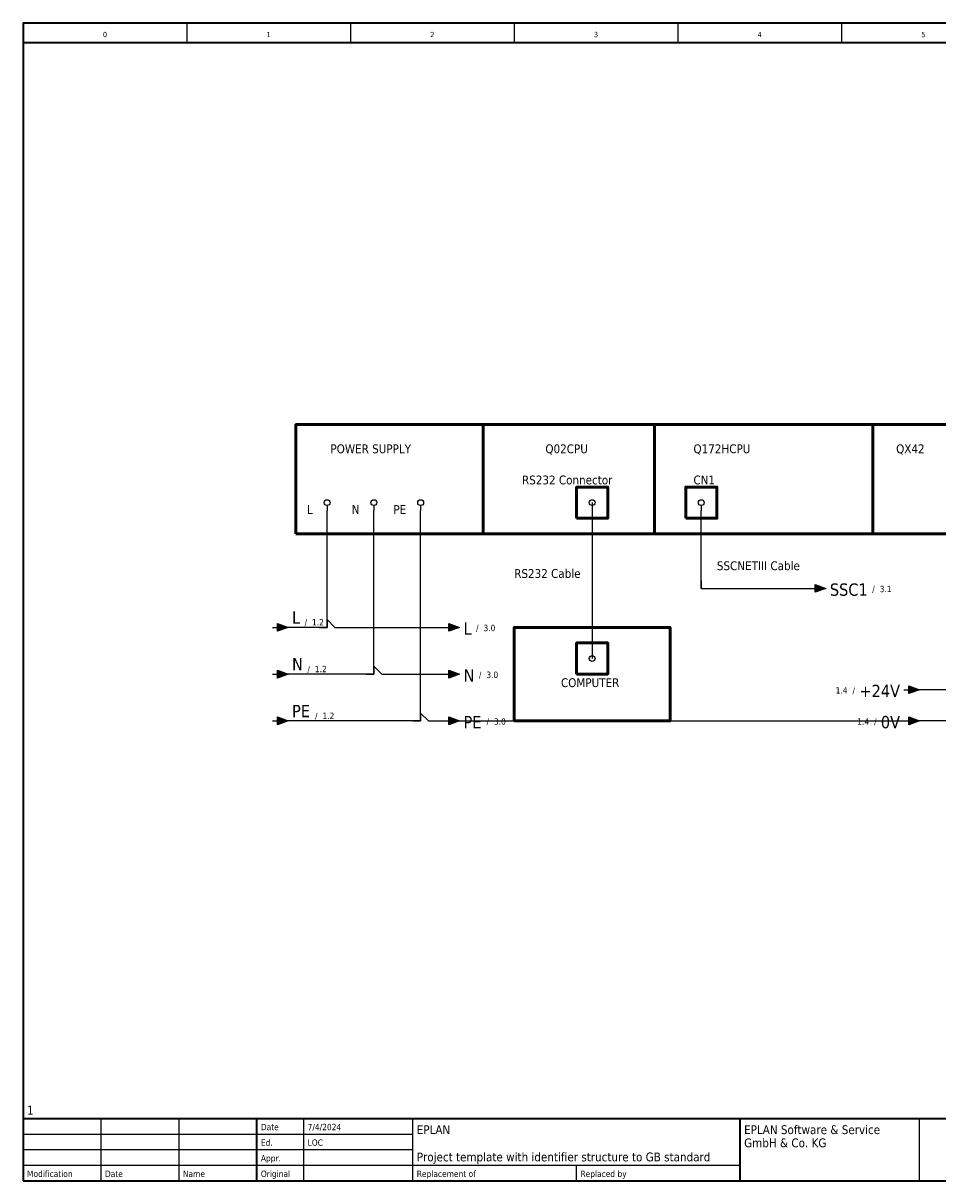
# Model space of a CAD drawing. Header units: millimetres. Extents: x 0 to 420, y 0 to 297.
# Tile 1 of 2: x 0 to 235, y 0 to 297. Entities that reach past the tile are written whole.
import ezdxf
from ezdxf.enums import TextEntityAlignment as Align

# ---------------------------------------------------------------- set-up
doc = ezdxf.new("R2010")
doc.units = ezdxf.units.MM
for name, color, linetype, lineweight in [('EPLAN100', 7, 'Continuous', 50), ('EPLAN108', 5, 'Continuous', 35), ('EPLAN201', 7, 'Continuous', 35), ('EPLAN300', 5, 'Continuous', 25), ('EPLAN311', 1, 'Continuous', 25), ('EPLAN403', 5, 'Continuous', 35), ('EPLAN408', 5, 'Continuous', 35), ('EPLAN422', 7, 'Continuous', 35), ('EPLAN434', 7, 'Continuous', 35), ('EPLAN442', 73, 'Continuous', 35), ('EPLAN451', 7, 'Continuous', 35), ('EPLAN452', 7, 'Continuous', 35), ('EPLAN453', 7, 'Continuous', 35), ('EPLAN500', 7, 'Continuous', 35), ('EPLAN501', 7, 'Continuous', 35), ('EPLAN502', 7, 'Continuous', 35), ('EPLAN503', 7, 'Continuous', 35), ('EPLAN504', 7, 'Continuous', 35), ('EPLAN512', 3, 'Continuous', 35)]:
    doc.layers.add(name, color=color, linetype=linetype, lineweight=lineweight)
doc.styles.add('Tahoma', font='txt')

# ---------------------------------------------------------------- blocks, each defined once
blk = doc.blocks.new('EPLFRAME')
at = {"layer": 'EPLAN201', "linetype": 'Continuous', "lineweight": 25, "ltscale": 4}
for p, q in [((42, 297), (42, 292)), ((84, 297), (84, 292)), ((126, 297), (126, 292)), ((168, 297), (168, 292)), ((210, 297), (210, 292)), ((20, 0), (20, 16)), ((40, 0), (40, 16)), ((72, 0), (72, 16)), ((100, 0), (100, 16)), ((230, 0), (230, 16)), ((0, 12), (100, 12)), ((0, 8), (100, 8)), ((0, 4), (184, 4)), ((142, 0), (142, 4))]:
    blk.add_line(p, q, dxfattribs=at)
at = {"layer": 'EPLAN201', "linetype": 'Continuous', "lineweight": 35, "ltscale": 4}
for p, q in [((0, 292), (420, 292)), ((0, 16), (420, 16)), ((60, 0), (60, 16)), ((184, 0), (184, 16))]:
    blk.add_line(p, q, dxfattribs=at)
blk.add_lwpolyline([(0, 0), (420, 0), (420, 297), (0, 297)], close=True, dxfattribs=at)
at = {"layer": 'EPLAN201', "style": 'Tahoma'}
for s, height, p in [('Date', 1.625, (61, 13)), ('Ed.', 1.625, (61, 9)), ('Appr.', 1.625, (61, 5)), ('Modification', 1.6254, (1, 1)), ('Date', 1.625, (21, 1)), ('Name', 1.625, (41, 1)), ('Original', 1.625, (61, 1)), ('Replacement of', 1.6254, (101, 1)), ('Replaced by', 1.6254, (143, 1))]:
    blk.add_text(s, height=height, dxfattribs=at).set_placement(p)
at = {"layer": 'EPLAN451', "style": 'Tahoma'}
for tag, p, height in [('14_10014', (101, 12), 2.26), ('14_10015', (185, 12), 2.26), ('14_10011', (101, 5), 2.26), ('14_10013', (332, 5), 1.63), ('14_10151', (73, 1), 1.63), ('14_10300', (415, 1), 1.63)]:
    blk.add_attdef(tag, p, '', height=height, dxfattribs=at)
blk.add_attdef('4_25020', text='', height=1.63, dxfattribs=at).set_placement((413, 1), align=Align.RIGHT)
at = {"layer": 'EPLAN452', "style": 'Tahoma'}
for tag, p, height in [('4_11041', (1, 17), 2.26), ('4_11071[1]', (1, 13), 1.63), ('4_11074[1]', (21, 13), 1.63), ('4_11070[1]', (41, 13), 1.63), ('4_11024', (73, 13), 1.63), ('4_11011', (231, 12), 2.26), ('4_11030', (301, 12), 2.26), ('4_1120', (374, 13), 1.63), ('4_11071[2]', (1, 9), 1.63), ('4_11074[2]', (21, 9), 1.63), ('4_11070[2]', (41, 9), 1.63), ('4_11022', (73, 9), 1.63), ('4_1220', (374, 9), 1.63), ('4_11071[3]', (1, 5), 1.63), ('4_11074[3]', (21, 5), 1.63), ('4_11070[3]', (41, 5), 1.63), ('4_11080', (73, 5), 1.63), ('4_11059', (301, 5), 1.63)]:
    blk.add_attdef(tag, p, '', height=height, dxfattribs=at)
for tag, height, p in [('4_11040', 2.26, (419, 17)), ('4_11000', 1.63, (419, 5)), ('4_11085', 1.63, (141, 1)), ('4_11086', 1.63, (183, 1))]:
    blk.add_attdef(tag, text='', height=height, dxfattribs=at).set_placement(p, align=Align.RIGHT)
at = {"layer": 'EPLAN453', "style": 'Tahoma'}
for tag, p in [('53_19005_1', (21, 293)), ('53_19005', (63, 293)), ('53_19005_8', (105, 293)), ('53_19005_6', (147, 293)), ('53_19005_7', (189, 293)), ('53_19005_9', (231, 293)), ('53_19005_3', (273, 293)), ('53_19005_2', (315, 293)), ('53_19005_4', (357, 293)), ('53_19005_5', (399, 293))]:
    blk.add_attdef(tag, text='', height=1.35, dxfattribs=at).set_placement(p, align=Align.BOTTOM_CENTER)
blk = doc.blocks.new('EPLSYM_LibraryGB_symbol_Symbol1410_Variant0_Placement1')
at = {"layer": 'EPLAN300', "ltscale": 4}
blk.add_line((0, -0.75), (0, -2), dxfattribs=at)
at = {"layer": 'EPLAN300', "linetype": 'Continuous', "ltscale": 4}
blk.add_circle((0, 0), 0.75, dxfattribs=at)
at = {"layer": 'EPLAN408', "style": 'Tahoma'}
blk.add_attdef('17_20010', text='', height=2.2575, dxfattribs=at).set_placement((-3.7, -0.6515), align=Align.TOP_RIGHT)
at = {"layer": 'EPLAN422', "style": 'Tahoma'}
blk.add_attdef('17_20030', text='', height=3.1605, dxfattribs=at).set_placement((1.4, -1.0321), align=Align.TOP_LEFT)
at = {"layer": 'EPLAN434', "style": 'Tahoma'}
blk.add_attdef('17_20225', text='', height=1.6254, dxfattribs=at).set_placement((27.85, -0.72508), align=Align.TOP_LEFT)
at = {"layer": 'EPLAN500', "style": 'Tahoma'}
blk.add_attdef('17_20027', text='', height=1.6254, dxfattribs=at).set_placement((-3.7, -4.27508), align=Align.TOP_RIGHT)
at = {"layer": 'EPLAN501', "style": 'Tahoma'}
blk.add_attdef('17_20011', text='', height=1.6254, dxfattribs=at).set_placement((-3.7, -9.67508), align=Align.TOP_RIGHT)
at = {"layer": 'EPLAN502', "style": 'Tahoma'}
blk.add_attdef('17_20025', text='', height=1.6254, dxfattribs=at).set_placement((-3.7, -12.37508), align=Align.TOP_RIGHT)
at = {"layer": 'EPLAN503', "style": 'Tahoma'}
blk.add_attdef('17_20024', text='', height=1.6254, dxfattribs=at).set_placement((-3.7, -15.07508), align=Align.TOP_RIGHT)
at = {"layer": 'EPLAN504', "style": 'Tahoma'}
blk.add_attdef('17_20901[1]', text='', height=1.6254, dxfattribs=at).set_placement((-3.7, -6.97508), align=Align.TOP_RIGHT)
at = {"layer": 'EPLAN512', "style": 'Tahoma'}
blk.add_attdef('17_20201[1]', text='', height=1.6254, dxfattribs=at).set_placement((-3.7, -17.77508), align=Align.TOP_RIGHT)
blk = doc.blocks.new('EPLSYM_LibraryGB_symbol_Symbol1352_Variant0_Placement1')
at = {"layer": 'EPLAN300', "linetype": 'Continuous', "ltscale": 4}
blk.add_line((0, 2), (0, 0.75), dxfattribs=at)
blk.add_circle((0, 0), 0.75, dxfattribs=at)
at = {"layer": 'EPLAN408', "style": 'Tahoma'}
blk.add_attdef('17_20010', text='', height=2.2575, dxfattribs=at).set_placement((-3.7, -0.22575), align=Align.MIDDLE_RIGHT)
at = {"layer": 'EPLAN422', "style": 'Tahoma'}
blk.add_attdef('17_20030', text='', height=1.6254, dxfattribs=at).set_placement((1.4, -0.16254), align=Align.MIDDLE_LEFT)
at = {"layer": 'EPLAN434', "style": 'Tahoma'}
blk.add_attdef('17_20225', text='', height=1.6254, dxfattribs=at).set_placement((27.85, -0.16254), align=Align.MIDDLE_LEFT)
at = {"layer": 'EPLAN500', "style": 'Tahoma'}
blk.add_attdef('17_20027', text='', height=1.6254, dxfattribs=at).set_placement((-3.7, -3.38754), align=Align.MIDDLE_RIGHT)
at = {"layer": 'EPLAN501', "style": 'Tahoma'}
blk.add_attdef('17_20011', text='', height=1.6254, dxfattribs=at).set_placement((-3.7, -8.78754), align=Align.MIDDLE_RIGHT)
at = {"layer": 'EPLAN502', "style": 'Tahoma'}
blk.add_attdef('17_20025', text='', height=1.6254, dxfattribs=at).set_placement((-3.7, -11.48754), align=Align.MIDDLE_RIGHT)
at = {"layer": 'EPLAN503', "style": 'Tahoma'}
blk.add_attdef('17_20024', text='', height=1.6254, dxfattribs=at).set_placement((-3.7, -14.18754), align=Align.MIDDLE_RIGHT)
at = {"layer": 'EPLAN504', "style": 'Tahoma'}
blk.add_attdef('17_20901[1]', text='', height=1.6254, dxfattribs=at).set_placement((-3.7, -6.08754), align=Align.MIDDLE_RIGHT)
at = {"layer": 'EPLAN512', "style": 'Tahoma'}
blk.add_attdef('17_20201[1]', text='', height=1.6254, dxfattribs=at).set_placement((-3.7, -16.88754), align=Align.MIDDLE_RIGHT)
blk = doc.blocks.new('EPLSYM_LibrarySPECIAL_Symbol8_Variant0_Placement1')
at = {"layer": 'EPLAN311', "linetype": 'Continuous', "ltscale": 4}
blk.add_hatch(color=256, dxfattribs=at).paths.add_polyline_path([(-0.75, 1), (2, 0), (-0.75, -1)], flags=0)
blk.add_line((-2, 0), (-0.75, 0), dxfattribs=at)
blk.add_lwpolyline([(-0.75, 1), (2, 0), (-0.75, -1)], close=True, dxfattribs=at)
at = {"layer": 'EPLAN403', "style": 'Tahoma'}
blk.add_attdef('70_20010', text='', height=3.16, dxfattribs=at).set_placement((3, 0), align=Align.BOTTOM_LEFT)
at = {"layer": 'EPLAN442', "style": 'Tahoma'}
for tag, p in [('70_24350', (23.82, 0)), ('70_24300', (81.5, 0))]:
    blk.add_attdef(tag, text='', height=1.63, dxfattribs=at).set_placement(p, align=Align.BOTTOM_LEFT)
blk = doc.blocks.new('EPLSYM_LibrarySPECIAL_Symbol8_Variant4_Placement1')
at = {"layer": 'EPLAN311', "linetype": 'Continuous', "ltscale": 4}
blk.add_hatch(color=256, dxfattribs=at).paths.add_polyline_path([(-0.75, 1), (2, 0), (-0.75, -1)], flags=0)
blk.add_line((-2, 0), (-0.75, 0), dxfattribs=at)
blk.add_lwpolyline([(-0.75, 1), (2, 0), (-0.75, -1)], close=True, dxfattribs=at)
at = {"layer": 'EPLAN403', "style": 'Tahoma'}
blk.add_attdef('70_20010', text='', height=3.1605, dxfattribs=at).set_placement((-3, -0.31605), align=Align.MIDDLE_RIGHT)
at = {"layer": 'EPLAN442', "style": 'Tahoma'}
for tag, p in [('70_24300', (-81.5, -0.16254)), ('70_24350', (-23.82, -0.16254))]:
    blk.add_attdef(tag, text='', height=1.6254, dxfattribs=at).set_placement(p, align=Align.MIDDLE_RIGHT)

msp = doc.modelspace()

# ---------------------------------------------------------------- linework, layer by layer
at = {"layer": 'EPLAN100', "ltscale": 4}
for points in [[(70, 166), (118, 166), (118, 194), (70, 194)], [(118, 166), (162, 166), (162, 194), (118, 194)], [(162, 166), (218, 166), (218, 194), (162, 194)], [(218, 166), (238, 166), (238, 194), (218, 194)], [(142, 170), (150, 170), (150, 178), (142, 178)], [(170, 170), (178, 170), (178, 178), (170, 178)], [(126, 118), (166, 118), (166, 142), (126, 142)], [(142, 130), (150, 130), (150, 138), (142, 138)]]:
    msp.add_lwpolyline(points, close=True, dxfattribs=at)
at = {"layer": 'EPLAN311', "ltscale": 4}
for p, q in [((146, 174), (146, 134)), ((78, 142), (78, 172)), ((90, 130), (90, 172)), ((102, 118), (102, 172)), ((146, 172), (146, 136)), ((174, 152), (174, 172)), ((174, 152), (204, 152)), ((78, 142), (66, 142)), ((80, 142), (110, 142)), ((90, 130), (66, 130)), ((92, 130), (110, 130)), ((240, 126), (228, 126)), ((102, 118), (66, 118)), ((104, 118), (110, 118)), ((110, 118), (228, 118)), ((252, 118), (228, 118))]:
    msp.add_line(p, q, dxfattribs=at)
at = {"layer": 'EPLAN311', "color": 1, "linetype": 'Continuous', "lineweight": 25, "ltscale": 4}
for p, q in [((174, 154), (174, 152)), ((174, 152), (176, 152)), ((78, 144), (78, 142)), ((78, 144), (80, 142)), ((76, 142), (78, 142)), ((90, 132), (90, 130)), ((90, 132), (92, 130)), ((88, 130), (90, 130)), ((102, 120), (102, 118)), ((102, 120), (104, 118)), ((100, 118), (102, 118))]:
    msp.add_line(p, q, dxfattribs=at)

# ---------------------------------------------------------------- block references
ref = msp.add_blockref('EPLFRAME', (0, 0))
ref.add_attrib('14_10011', 'Project template with identifier structure to GB standard', (101, 5), dxfattribs={"layer": 'EPLAN451', "height": 2.2575, "style": 'Tahoma'})
ref.add_attrib('4_11041', '1', (1, 17), dxfattribs={"layer": 'EPLAN452', "height": 2.2575, "style": 'Tahoma'})
ref.add_attrib('14_10014', 'EPLAN', (101, 12), dxfattribs={"layer": 'EPLAN451', "height": 2.2575, "style": 'Tahoma'})
ref.add_attrib('4_11022', 'LOC', (73, 9), dxfattribs={"layer": 'EPLAN452', "height": 1.6254, "style": 'Tahoma'})
ref.add_attrib('53_19005', '1', dxfattribs={"layer": 'EPLAN453', "height": 1.3545, "style": 'Tahoma'}).set_placement((63, 293), align=Align.BOTTOM_CENTER)
ref.add_attrib('53_19005_1', '0', dxfattribs={"layer": 'EPLAN453', "height": 1.3545, "style": 'Tahoma'}).set_placement((21, 293), align=Align.BOTTOM_CENTER)
ref.add_attrib('53_19005_6', '3', dxfattribs={"layer": 'EPLAN453', "height": 1.3545, "style": 'Tahoma'}).set_placement((147, 293), align=Align.BOTTOM_CENTER)
ref.add_attrib('53_19005_7', '4', dxfattribs={"layer": 'EPLAN453', "height": 1.3545, "style": 'Tahoma'}).set_placement((189, 293), align=Align.BOTTOM_CENTER)
ref.add_attrib('4_11024', '7/4/2024', (73, 13), dxfattribs={"layer": 'EPLAN452', "height": 1.6254, "style": 'Tahoma'})
ref.add_attrib('14_10015', 'EPLAN Software & Service', (185, 12), dxfattribs={"layer": 'EPLAN451', "height": 2.2575, "style": 'Tahoma'})
ref.add_attrib('53_19005_8', '2', dxfattribs={"layer": 'EPLAN453', "height": 1.3545, "style": 'Tahoma'}).set_placement((105, 293), align=Align.BOTTOM_CENTER)
ref.add_attrib('53_19005_9', '5', dxfattribs={"layer": 'EPLAN453', "height": 1.3545, "style": 'Tahoma'}).set_placement((231, 293), align=Align.BOTTOM_CENTER)
ref.add_attrib('14_10015/1', 'GmbH & Co. KG', (185, 8.61375), dxfattribs={"layer": 'EPLAN451', "height": 2.2575, "style": 'Tahoma'})
ref = msp.add_blockref('EPLSYM_LibraryGB_symbol_Symbol1410_Variant0_Placement1', (78, 174))
ref.add_attrib('17_20010', 'L', dxfattribs={"layer": 'EPLAN408', "height": 2.2575, "style": 'Tahoma'}).set_placement((74.3, 173.3485), align=Align.TOP_RIGHT)
ref = msp.add_blockref('EPLSYM_LibraryGB_symbol_Symbol1410_Variant0_Placement1', (90, 174))
ref.add_attrib('17_20010', 'N', dxfattribs={"layer": 'EPLAN408', "height": 2.2575, "style": 'Tahoma'}).set_placement((86.3, 173.3485), align=Align.TOP_RIGHT)
ref = msp.add_blockref('EPLSYM_LibraryGB_symbol_Symbol1410_Variant0_Placement1', (102, 174))
ref.add_attrib('17_20010', 'PE', dxfattribs={"layer": 'EPLAN408', "height": 2.2575, "style": 'Tahoma'}).set_placement((98.3, 173.3485), align=Align.TOP_RIGHT)
for name, p in [('EPLSYM_LibraryGB_symbol_Symbol1410_Variant0_Placement1', (146, 174)), ('EPLSYM_LibraryGB_symbol_Symbol1410_Variant0_Placement1', (174, 174)), ('EPLSYM_LibraryGB_symbol_Symbol1352_Variant0_Placement1', (146, 134))]:
    msp.add_blockref(name, p)
ref = msp.add_blockref('EPLSYM_LibrarySPECIAL_Symbol8_Variant0_Placement1', (204, 152))
ref.add_attrib('70_20010', 'SSC1', dxfattribs={"layer": 'EPLAN403', "height": 3.1605, "style": 'Tahoma'}).set_placement((207, 151.68395), align=Align.MIDDLE_LEFT)
ref.add_attrib('70_24350', '/', dxfattribs={"layer": 'EPLAN442', "height": 1.6254, "style": 'Tahoma'}).set_placement((217.87, 151.83746), align=Align.MIDDLE_LEFT)
ref.add_attrib('70_24300', '3.1', dxfattribs={"layer": 'EPLAN442', "height": 1.6254, "style": 'Tahoma'}).set_placement((219.78, 151.83746), align=Align.MIDDLE_LEFT)
ref = msp.add_blockref('EPLSYM_LibrarySPECIAL_Symbol8_Variant0_Placement1', (66, 142))
ref.add_attrib('70_20010', 'L', dxfattribs={"layer": 'EPLAN403', "height": 3.1605, "style": 'Tahoma'}).set_placement((69, 142), align=Align.BOTTOM_LEFT)
ref.add_attrib('70_24350', '/', dxfattribs={"layer": 'EPLAN442', "height": 1.6254, "style": 'Tahoma'}).set_placement((72.21, 142), align=Align.BOTTOM_LEFT)
ref.add_attrib('70_24300', '1.2', dxfattribs={"layer": 'EPLAN442', "height": 1.6254, "style": 'Tahoma'}).set_placement((74.12, 142), align=Align.BOTTOM_LEFT)
ref = msp.add_blockref('EPLSYM_LibrarySPECIAL_Symbol8_Variant0_Placement1', (110, 142))
ref.add_attrib('70_20010', 'L', dxfattribs={"layer": 'EPLAN403', "height": 3.1605, "style": 'Tahoma'}).set_placement((113, 141.68395), align=Align.MIDDLE_LEFT)
ref.add_attrib('70_24350', '/', dxfattribs={"layer": 'EPLAN442', "height": 1.6254, "style": 'Tahoma'}).set_placement((116.21, 141.83746), align=Align.MIDDLE_LEFT)
ref.add_attrib('70_24300', '3.0', dxfattribs={"layer": 'EPLAN442', "height": 1.6254, "style": 'Tahoma'}).set_placement((118.12, 141.83746), align=Align.MIDDLE_LEFT)
ref = msp.add_blockref('EPLSYM_LibrarySPECIAL_Symbol8_Variant0_Placement1', (66, 130))
ref.add_attrib('70_20010', 'N', dxfattribs={"layer": 'EPLAN403', "height": 3.1605, "style": 'Tahoma'}).set_placement((69, 130), align=Align.BOTTOM_LEFT)
ref.add_attrib('70_24350', '/', dxfattribs={"layer": 'EPLAN442', "height": 1.6254, "style": 'Tahoma'}).set_placement((72.95, 130), align=Align.BOTTOM_LEFT)
ref.add_attrib('70_24300', '1.2', dxfattribs={"layer": 'EPLAN442', "height": 1.6254, "style": 'Tahoma'}).set_placement((74.86, 130), align=Align.BOTTOM_LEFT)
ref = msp.add_blockref('EPLSYM_LibrarySPECIAL_Symbol8_Variant0_Placement1', (110, 130))
ref.add_attrib('70_20010', 'N', dxfattribs={"layer": 'EPLAN403', "height": 3.1605, "style": 'Tahoma'}).set_placement((113, 129.68395), align=Align.MIDDLE_LEFT)
ref.add_attrib('70_24350', '/', dxfattribs={"layer": 'EPLAN442', "height": 1.6254, "style": 'Tahoma'}).set_placement((116.95, 129.83746), align=Align.MIDDLE_LEFT)
ref.add_attrib('70_24300', '3.0', dxfattribs={"layer": 'EPLAN442', "height": 1.6254, "style": 'Tahoma'}).set_placement((118.86, 129.83746), align=Align.MIDDLE_LEFT)
ref = msp.add_blockref('EPLSYM_LibrarySPECIAL_Symbol8_Variant4_Placement1', (228, 126))
ref.add_attrib('70_20010', '+24V', dxfattribs={"layer": 'EPLAN403', "height": 3.1605, "style": 'Tahoma'}).set_placement((225, 125.68395), align=Align.MIDDLE_RIGHT)
ref.add_attrib('70_24350', '/', dxfattribs={"layer": 'EPLAN442', "height": 1.6254, "style": 'Tahoma'}).set_placement((213.45, 125.83746), align=Align.MIDDLE_RIGHT)
ref.add_attrib('70_24300', '1.4', dxfattribs={"layer": 'EPLAN442', "height": 1.6254, "style": 'Tahoma'}).set_placement((211.54, 125.83746), align=Align.MIDDLE_RIGHT)
ref = msp.add_blockref('EPLSYM_LibrarySPECIAL_Symbol8_Variant0_Placement1', (66, 118))
ref.add_attrib('70_20010', 'PE', dxfattribs={"layer": 'EPLAN403', "height": 3.1605, "style": 'Tahoma'}).set_placement((69, 118), align=Align.BOTTOM_LEFT)
ref.add_attrib('70_24350', '/', dxfattribs={"layer": 'EPLAN442', "height": 1.6254, "style": 'Tahoma'}).set_placement((74.89, 118), align=Align.BOTTOM_LEFT)
ref.add_attrib('70_24300', '1.2', dxfattribs={"layer": 'EPLAN442', "height": 1.6254, "style": 'Tahoma'}).set_placement((76.8, 118), align=Align.BOTTOM_LEFT)
ref = msp.add_blockref('EPLSYM_LibrarySPECIAL_Symbol8_Variant0_Placement1', (110, 118))
ref.add_attrib('70_20010', 'PE', dxfattribs={"layer": 'EPLAN403', "height": 3.1605, "style": 'Tahoma'}).set_placement((113, 117.68395), align=Align.MIDDLE_LEFT)
ref.add_attrib('70_24350', '/', dxfattribs={"layer": 'EPLAN442', "height": 1.6254, "style": 'Tahoma'}).set_placement((118.89, 117.83746), align=Align.MIDDLE_LEFT)
ref.add_attrib('70_24300', '3.0', dxfattribs={"layer": 'EPLAN442', "height": 1.6254, "style": 'Tahoma'}).set_placement((120.8, 117.83746), align=Align.MIDDLE_LEFT)
ref = msp.add_blockref('EPLSYM_LibrarySPECIAL_Symbol8_Variant4_Placement1', (228, 118))
ref.add_attrib('70_20010', '0V', dxfattribs={"layer": 'EPLAN403', "height": 3.1605, "style": 'Tahoma'}).set_placement((225, 117.68395), align=Align.MIDDLE_RIGHT)
ref.add_attrib('70_24350', '/', dxfattribs={"layer": 'EPLAN442', "height": 1.6254, "style": 'Tahoma'}).set_placement((218.98, 117.83746), align=Align.MIDDLE_RIGHT)
ref.add_attrib('70_24300', '1.4', dxfattribs={"layer": 'EPLAN442', "height": 1.6254, "style": 'Tahoma'}).set_placement((217.07, 117.83746), align=Align.MIDDLE_RIGHT)

# ---------------------------------------------------------------- texts
at = {"layer": 'EPLAN108', "style": 'Tahoma'}
for s, p in [(' POWER SUPPLY', (78, 186)), ('Q02CPU', (134, 186)), ('Q172HCPU', (172, 186)), ('QX42', (224, 186)), ('RS232 Connector', (128, 178)), ('CN1', (172, 178)), ('SSCNETIII Cable', (178, 156)), ('RS232 Cable', (126, 154)), ('COMPUTER', (138, 126))]:
    msp.add_text(s, height=2.2575, dxfattribs=at).set_placement(p, align=Align.BOTTOM_LEFT)

doc.saveas('drawing.dxf')
